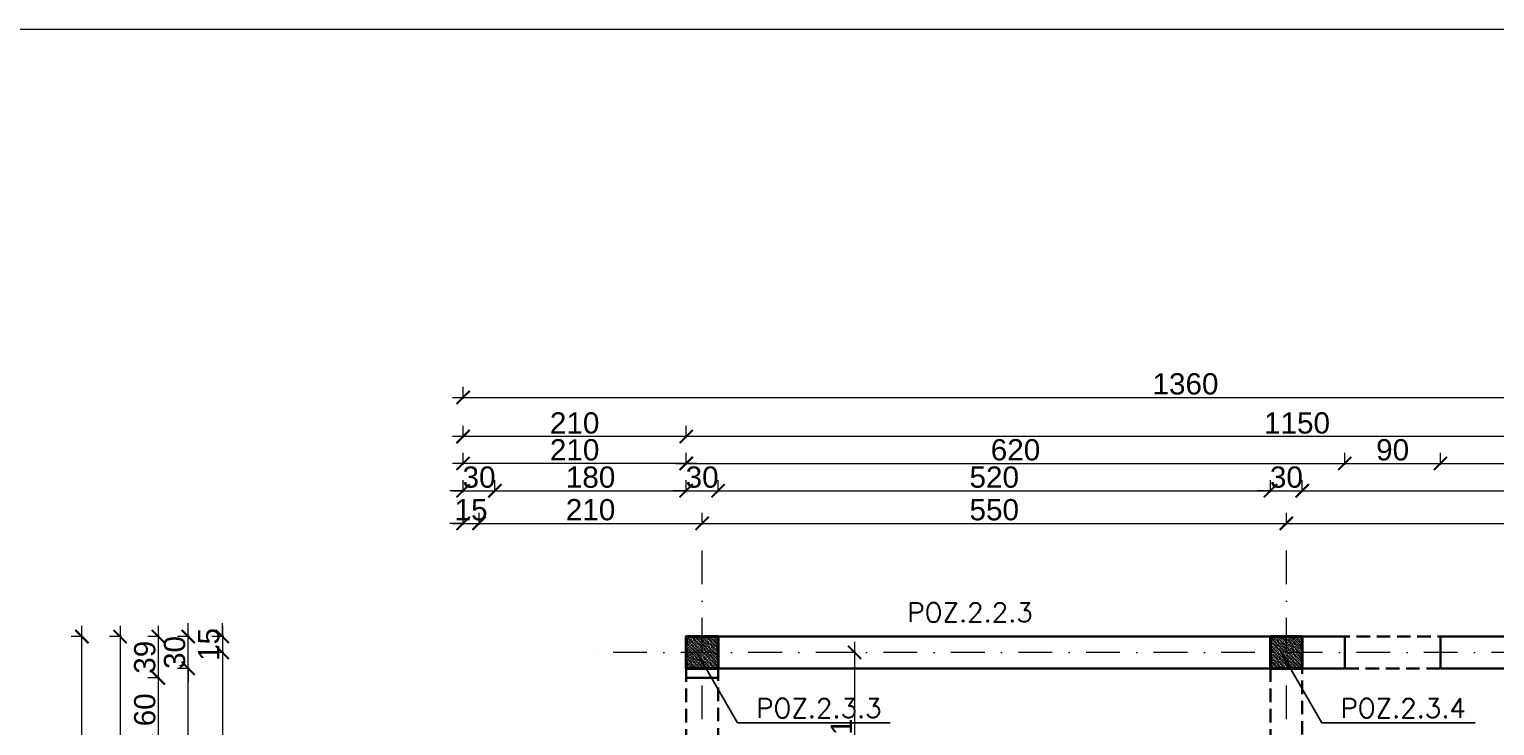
# Model space of a CAD drawing. Extents: x 4615668 to 9294084, y 5328875 to 10688993.
# Tile 49 of 67: x 4661517 to 4662897, y 5337192 to 5337847. Entities that reach past the tile are written whole.
import ezdxf

# ---------------------------------------------------------------- set-up
doc = ezdxf.new("R2010")
doc.units = 0
doc.header["$MEASUREMENT"] = 0
doc.linetypes.add('DASHDOT', pattern=[25.4, 12.7, -6.35, 0, -6.35])
doc.linetypes.add('DASHED', pattern=[19.05, 12.7, -6.35])
for name, color, linetype, lineweight in [('hatch', 253, 'Continuous', 0), ('K-BELKI', 5, 'DASHED', 30), ('K-OPISY', 252, 'Continuous', 15), ('K-OPISY @ 10', 252, 'Continuous', 15), ('K-SCIANY CIENKI', 163, 'Continuous', 30), ('K-SCIANY GRUBY', 195, 'Continuous', 40), ('K-WIDOK', 45, 'Continuous', 20), ('K-WYMIARY', 7, 'Continuous', 15), ('Osie', 175, 'DASHDOT', 9)]:
    doc.layers.add(name, color=color, linetype=linetype, lineweight=lineweight)
doc.styles.add('Arial Narrow 20', font='arial.ttf', dxfattribs={"height": 20})
doc.styles.add('Opis', font='simplex.shx')
doc.styles.add('Simplex', font='simplex.shx')
doc.dimstyles.new('1do100 ok', dxfattribs={"dimscale": 0.5, "dimtxt": 12, "dimasz": 25, "dimexe": 20, "dimexo": 0, "dimgap": 5, "dimtad": 1, "dimdec": 0, "dimzin": 9, "dimtxsty": 'Arial Narrow 20', "dimblk": 'ARCHTICK', "dimcen": 3, "dimdle": 20, "dimclrd": 256, "dimclre": 256, "dimclrt": 256, "dimadec": 0, "dimazin": 2, "dimtfac": 1, "dimtdec": 0, "dimtix": 1, "dimtmove": 2, "dimatfit": 3, "dimldrblk": 'NONE', "dimfxl": 0, "dimtvp": 1, "dimtolj": 1, "dimtzin": 0, "dimlwd": 5, "dimlwe": 5, "dimarcsym": 0})
doc.dimstyles.new('1do50', dxfattribs={"dimscale": 5, "dimtxt": 2.5, "dimasz": 2.5, "dimexe": 2.5, "dimexo": 0.5, "dimgap": 1, "dimtad": 1, "dimdec": 1, "dimrnd": 0.5, "dimzin": 12, "dimdsep": 46, "dimtxsty": 'Simplex', "dimblk": 'OBLIQUE', "dimcen": 0.5, "dimdle": 2.5, "dimclrd": 256, "dimclre": 256, "dimclrt": 256, "dimadec": 1, "dimazin": 3, "dimtfac": 1, "dimtdec": 1, "dimtix": 1, "dimtmove": 0, "dimatfit": 3, "dimfxl": 0, "dimtolj": 1, "dimtzin": 0, "dimarcsym": 0})
pattern_1 = [(315, (-15252.2947, 579.1716), (1.767766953, 1.767766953), []), (315, (-15252.2947, 577.404), (1.767766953, 1.767766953), [1.25, -0.625])]

# ---------------------------------------------------------------- blocks, each defined once
blk = doc.blocks.new('_Oblique')
at = {"color": 0, "linetype": 'ByBlock', "lineweight": -2}
blk.add_line((-0.5, -0.5), (0.5, 0.5), dxfattribs=at)
blk = doc.blocks.new('G$C61CBF25F')
at = {"layer": 'Osie', "lineweight": 0, "ltscale": 2.5}
for p, q in [((305, 0), (305, 1880)), ((855, 0), (855, 1880)), ((1525, 1780), (204.8, 1780)), ((1525, 1780), (204.8, 1780))]:
    blk.add_line(p, q, dxfattribs=at)
blk = doc.blocks.new('_ArchTick')
at = {"color": 0, "linetype": 'ByBlock', "const_width": 0.15}
blk.add_lwpolyline([(-0.5, -0.5), (0.5, 0.5)], dxfattribs=at)
blk = doc.blocks.new('*D6920')
at = {"layer": 'Defpoints', "color": 0}
for p in [(4662165.7, 5337412.9), (4662135.7, 5337275.6), (4662165.7, 5337275.6)]:
    blk.add_point(p, dxfattribs=at)
at = {"layer": 'K-WYMIARY', "lineweight": 5, "ltscale": 40}
for p, q in [((4662135.7, 5337411.6), (4662135.7, 5337422.9)), ((4662165.7, 5337411.6), (4662165.7, 5337422.9)), ((4662135.7, 5337412.9), (4662123.2, 5337412.9)), ((4662125.7, 5337412.9), (4662175.7, 5337412.9)), ((4662165.7, 5337412.9), (4662178.2, 5337412.9))]:
    blk.add_line(p, q, dxfattribs=at)
at = {"layer": 'K-WYMIARY', "linetype": 'ByBlock', "lineweight": 5, "xscale": 12.5, "yscale": 12.5, "zscale": 12.5}
blk.add_blockref('_ArchTick', (4662135.7, 5337412.9), dxfattribs=at)
at = {"layer": 'K-WYMIARY', "linetype": 'ByBlock', "lineweight": 5, "xscale": 12.5, "yscale": 12.5, "zscale": 12.5, "rotation": 180}
blk.add_blockref('_ArchTick', (4662165.7, 5337412.9), dxfattribs=at)
at = {"layer": 'K-WYMIARY', "lineweight": 0, "ltscale": 40, "insert": (4662150.7, 5337425.6), "char_height": 20, "attachment_point": 5, "style": 'Arial Narrow 20'}
blk.add_mtext('\\A1;30', dxfattribs=at)
blk = doc.blocks.new('_None')
blk = doc.blocks.new('*D6921')
at = {"layer": 'Defpoints', "color": 0}
for p in [(4662685.7, 5337412.9), (4662165.7, 5337275.6), (4662685.7, 5337275.6)]:
    blk.add_point(p, dxfattribs=at)
at = {"layer": 'K-WYMIARY', "lineweight": 5, "ltscale": 40}
for p, q in [((4662165.7, 5337411.6), (4662165.7, 5337422.9)), ((4662685.7, 5337411.6), (4662685.7, 5337422.9)), ((4662155.7, 5337412.9), (4662695.7, 5337412.9))]:
    blk.add_line(p, q, dxfattribs=at)
at = {"layer": 'K-WYMIARY', "linetype": 'ByBlock', "lineweight": 5, "xscale": 12.5, "yscale": 12.5, "zscale": 12.5, "rotation": 180}
blk.add_blockref('_ArchTick', (4662165.7, 5337412.9), dxfattribs=at)
at = {"layer": 'K-WYMIARY', "linetype": 'ByBlock', "lineweight": 5, "xscale": 12.5, "yscale": 12.5, "zscale": 12.5}
blk.add_blockref('_ArchTick', (4662685.7, 5337412.9), dxfattribs=at)
at = {"layer": 'K-WYMIARY', "lineweight": 0, "ltscale": 40, "insert": (4662425.7, 5337425.6), "char_height": 20, "attachment_point": 5, "style": 'Arial Narrow 20'}
blk.add_mtext('\\A1;520', dxfattribs=at)
blk = doc.blocks.new('*D6922')
at = {"layer": 'Defpoints', "color": 0}
for p in [(4662715.7, 5337412.9), (4662685.7, 5337275.6), (4662715.7, 5337275.6)]:
    blk.add_point(p, dxfattribs=at)
at = {"layer": 'K-WYMIARY', "lineweight": 5, "ltscale": 40}
for p, q in [((4662685.7, 5337411.6), (4662685.7, 5337422.9)), ((4662715.7, 5337411.6), (4662715.7, 5337422.9)), ((4662685.7, 5337412.9), (4662673.2, 5337412.9)), ((4662675.7, 5337412.9), (4662725.7, 5337412.9)), ((4662715.7, 5337412.9), (4662728.2, 5337412.9))]:
    blk.add_line(p, q, dxfattribs=at)
at = {"layer": 'K-WYMIARY', "linetype": 'ByBlock', "lineweight": 5, "xscale": 12.5, "yscale": 12.5, "zscale": 12.5}
blk.add_blockref('_ArchTick', (4662685.7, 5337412.9), dxfattribs=at)
at = {"layer": 'K-WYMIARY', "linetype": 'ByBlock', "lineweight": 5, "xscale": 12.5, "yscale": 12.5, "zscale": 12.5, "rotation": 180}
blk.add_blockref('_ArchTick', (4662715.7, 5337412.9), dxfattribs=at)
at = {"layer": 'K-WYMIARY', "lineweight": 0, "ltscale": 40, "insert": (4662700.7, 5337425.6), "char_height": 20, "attachment_point": 5, "style": 'Arial Narrow 20'}
blk.add_mtext('\\A1;30', dxfattribs=at)
blk = doc.blocks.new('*D6923')
at = {"layer": 'Defpoints', "color": 0}
for p in [(4663255.7, 5337412.9), (4662715.7, 5337275.6), (4663255.7, 5337275.6)]:
    blk.add_point(p, dxfattribs=at)
at = {"layer": 'K-WYMIARY', "lineweight": 5, "ltscale": 40}
for p, q in [((4662715.7, 5337411.6), (4662715.7, 5337422.9)), ((4663255.7, 5337411.6), (4663255.7, 5337422.9)), ((4662705.7, 5337412.9), (4663265.7, 5337412.9))]:
    blk.add_line(p, q, dxfattribs=at)
at = {"layer": 'K-WYMIARY', "linetype": 'ByBlock', "lineweight": 5, "xscale": 12.5, "yscale": 12.5, "zscale": 12.5, "rotation": 180}
blk.add_blockref('_ArchTick', (4662715.7, 5337412.9), dxfattribs=at)
at = {"layer": 'K-WYMIARY', "linetype": 'ByBlock', "lineweight": 5, "xscale": 12.5, "yscale": 12.5, "zscale": 12.5}
blk.add_blockref('_ArchTick', (4663255.7, 5337412.9), dxfattribs=at)
at = {"layer": 'K-WYMIARY', "lineweight": 0, "ltscale": 40, "insert": (4662985.7, 5337425.6), "char_height": 20, "attachment_point": 5, "style": 'Arial Narrow 20'}
blk.add_mtext('\\A1;540', dxfattribs=at)
blk = doc.blocks.new('*D6925')
at = {"layer": 'Defpoints', "color": 0}
for p in [(4662755.7, 5337438.6), (4662135.7, 5337275.6), (4662755.7, 5337275.6)]:
    blk.add_point(p, dxfattribs=at)
at = {"layer": 'K-WYMIARY', "lineweight": 5, "ltscale": 40}
for p, q in [((4662135.7, 5337437.3), (4662135.7, 5337448.6)), ((4662755.7, 5337437.3), (4662755.7, 5337448.6)), ((4662125.7, 5337438.6), (4662765.7, 5337438.6))]:
    blk.add_line(p, q, dxfattribs=at)
at = {"layer": 'K-WYMIARY', "linetype": 'ByBlock', "lineweight": 5, "xscale": 12.5, "yscale": 12.5, "zscale": 12.5, "rotation": 180}
blk.add_blockref('_ArchTick', (4662135.7, 5337438.6), dxfattribs=at)
at = {"layer": 'K-WYMIARY', "linetype": 'ByBlock', "lineweight": 5, "xscale": 12.5, "yscale": 12.5, "zscale": 12.5}
blk.add_blockref('_ArchTick', (4662755.7, 5337438.6), dxfattribs=at)
at = {"layer": 'K-WYMIARY', "lineweight": 0, "ltscale": 40, "insert": (4662445.7, 5337451.3), "char_height": 20, "attachment_point": 5, "style": 'Arial Narrow 20'}
blk.add_mtext('\\A1;620', dxfattribs=at)
blk = doc.blocks.new('*D6926')
at = {"layer": 'Defpoints', "color": 0}
for p in [(4662845.7, 5337438.6), (4662755.7, 5337275.6), (4662845.7, 5337275.6)]:
    blk.add_point(p, dxfattribs=at)
at = {"layer": 'K-WYMIARY', "lineweight": 5, "ltscale": 40}
for p, q in [((4662755.7, 5337437.3), (4662755.7, 5337448.6)), ((4662845.7, 5337437.3), (4662845.7, 5337448.6)), ((4662745.7, 5337438.6), (4662855.7, 5337438.6))]:
    blk.add_line(p, q, dxfattribs=at)
at = {"layer": 'K-WYMIARY', "linetype": 'ByBlock', "lineweight": 5, "xscale": 12.5, "yscale": 12.5, "zscale": 12.5, "rotation": 180}
blk.add_blockref('_ArchTick', (4662755.7, 5337438.6), dxfattribs=at)
at = {"layer": 'K-WYMIARY', "linetype": 'ByBlock', "lineweight": 5, "xscale": 12.5, "yscale": 12.5, "zscale": 12.5}
blk.add_blockref('_ArchTick', (4662845.7, 5337438.6), dxfattribs=at)
at = {"layer": 'K-WYMIARY', "lineweight": 0, "ltscale": 40, "insert": (4662800.7, 5337451.3), "char_height": 20, "attachment_point": 5, "style": 'Arial Narrow 20'}
blk.add_mtext('\\A1;90', dxfattribs=at)
blk = doc.blocks.new('*D6927')
at = {"layer": 'Defpoints', "color": 0}
for p in [(4663285.7, 5337438.6), (4662845.7, 5337275.6), (4663285.7, 5337275.6)]:
    blk.add_point(p, dxfattribs=at)
at = {"layer": 'K-WYMIARY', "lineweight": 5, "ltscale": 40}
for p, q in [((4662845.7, 5337437.3), (4662845.7, 5337448.6)), ((4663285.7, 5337437.3), (4663285.7, 5337448.6)), ((4662835.7, 5337438.6), (4663295.7, 5337438.6))]:
    blk.add_line(p, q, dxfattribs=at)
at = {"layer": 'K-WYMIARY', "linetype": 'ByBlock', "lineweight": 5, "xscale": 12.5, "yscale": 12.5, "zscale": 12.5, "rotation": 180}
blk.add_blockref('_ArchTick', (4662845.7, 5337438.6), dxfattribs=at)
at = {"layer": 'K-WYMIARY', "linetype": 'ByBlock', "lineweight": 5, "xscale": 12.5, "yscale": 12.5, "zscale": 12.5}
blk.add_blockref('_ArchTick', (4663285.7, 5337438.6), dxfattribs=at)
at = {"layer": 'K-WYMIARY', "lineweight": 0, "ltscale": 40, "insert": (4663065.7, 5337451.3), "char_height": 20, "attachment_point": 5, "style": 'Arial Narrow 20'}
blk.add_mtext('\\A1;440', dxfattribs=at)
blk = doc.blocks.new('*D6928')
at = {"layer": 'Defpoints', "color": 0}
for p in [(4661955.7, 5337412.9), (4661925.7, 5336735.6), (4661955.7, 5336705.6)]:
    blk.add_point(p, dxfattribs=at)
at = {"layer": 'K-WYMIARY', "lineweight": 5, "ltscale": 40}
for p, q in [((4661925.7, 5337411.6), (4661925.7, 5337422.9)), ((4661955.7, 5337411.6), (4661955.7, 5337422.9)), ((4661925.7, 5337412.9), (4661913.2, 5337412.9)), ((4661915.7, 5337412.9), (4661965.7, 5337412.9)), ((4661955.7, 5337412.9), (4661968.2, 5337412.9))]:
    blk.add_line(p, q, dxfattribs=at)
at = {"layer": 'K-WYMIARY', "linetype": 'ByBlock', "lineweight": 5, "xscale": 12.5, "yscale": 12.5, "zscale": 12.5}
blk.add_blockref('_ArchTick', (4661925.7, 5337412.9), dxfattribs=at)
at = {"layer": 'K-WYMIARY', "linetype": 'ByBlock', "lineweight": 5, "xscale": 12.5, "yscale": 12.5, "zscale": 12.5, "rotation": 180}
blk.add_blockref('_ArchTick', (4661955.7, 5337412.9), dxfattribs=at)
at = {"layer": 'K-WYMIARY', "lineweight": 0, "ltscale": 40, "insert": (4661940.7, 5337425.6), "char_height": 20, "attachment_point": 5, "style": 'Arial Narrow 20'}
blk.add_mtext('\\A1;30', dxfattribs=at)
blk = doc.blocks.new('*D6929')
at = {"layer": 'Defpoints', "color": 0}
for p in [(4662135.7, 5337412.9), (4662135.7, 5337275.6), (4661955.7, 5336705.6)]:
    blk.add_point(p, dxfattribs=at)
at = {"layer": 'K-WYMIARY', "lineweight": 5, "ltscale": 40}
for p, q in [((4661955.7, 5337411.6), (4661955.7, 5337422.9)), ((4662135.7, 5337411.6), (4662135.7, 5337422.9)), ((4661945.7, 5337412.9), (4662145.7, 5337412.9))]:
    blk.add_line(p, q, dxfattribs=at)
at = {"layer": 'K-WYMIARY', "linetype": 'ByBlock', "lineweight": 5, "xscale": 12.5, "yscale": 12.5, "zscale": 12.5, "rotation": 180}
blk.add_blockref('_ArchTick', (4661955.7, 5337412.9), dxfattribs=at)
at = {"layer": 'K-WYMIARY', "linetype": 'ByBlock', "lineweight": 5, "xscale": 12.5, "yscale": 12.5, "zscale": 12.5}
blk.add_blockref('_ArchTick', (4662135.7, 5337412.9), dxfattribs=at)
at = {"layer": 'K-WYMIARY', "lineweight": 0, "ltscale": 40, "insert": (4662045.7, 5337425.6), "char_height": 20, "attachment_point": 5, "style": 'Arial Narrow 20'}
blk.add_mtext('\\A1;180', dxfattribs=at)
blk = doc.blocks.new('*D6930')
at = {"layer": 'Defpoints', "color": 0}
for p in [(4661925.7, 5337438.6), (4662135.7, 5337275.6), (4661925.7, 5336735.6)]:
    blk.add_point(p, dxfattribs=at)
at = {"layer": 'K-WYMIARY', "lineweight": 5, "ltscale": 40}
for p, q in [((4661925.7, 5337437.3), (4661925.7, 5337448.6)), ((4662135.7, 5337437.3), (4662135.7, 5337448.6)), ((4662145.7, 5337438.6), (4661915.7, 5337438.6))]:
    blk.add_line(p, q, dxfattribs=at)
at = {"layer": 'K-WYMIARY', "linetype": 'ByBlock', "lineweight": 5, "xscale": 12.5, "yscale": 12.5, "zscale": 12.5, "rotation": 180}
blk.add_blockref('_ArchTick', (4661925.7, 5337438.6), dxfattribs=at)
at = {"layer": 'K-WYMIARY', "linetype": 'ByBlock', "lineweight": 5, "xscale": 12.5, "yscale": 12.5, "zscale": 12.5}
blk.add_blockref('_ArchTick', (4662135.7, 5337438.6), dxfattribs=at)
at = {"layer": 'K-WYMIARY', "lineweight": 0, "ltscale": 40, "insert": (4662030.7, 5337451.3), "char_height": 20, "attachment_point": 5, "style": 'Arial Narrow 20'}
blk.add_mtext('\\A1;210', dxfattribs=at)
blk = doc.blocks.new('*D6931')
at = {"layer": 'Defpoints', "color": 0}
for p in [(4661940.7, 5337382.2), (4661925.7, 5336735.6), (4661940.7, 5336735.6)]:
    blk.add_point(p, dxfattribs=at)
at = {"layer": 'K-WYMIARY', "lineweight": 5, "ltscale": 40}
for p, q in [((4661925.7, 5337380.9), (4661925.7, 5337392.2)), ((4661940.7, 5337380.9), (4661940.7, 5337392.2)), ((4661925.7, 5337382.2), (4661913.2, 5337382.2)), ((4661915.7, 5337382.2), (4661950.7, 5337382.2)), ((4661940.7, 5337382.2), (4661953.2, 5337382.2))]:
    blk.add_line(p, q, dxfattribs=at)
at = {"layer": 'K-WYMIARY', "linetype": 'ByBlock', "lineweight": 5, "xscale": 12.5, "yscale": 12.5, "zscale": 12.5}
blk.add_blockref('_ArchTick', (4661925.7, 5337382.2), dxfattribs=at)
at = {"layer": 'K-WYMIARY', "linetype": 'ByBlock', "lineweight": 5, "xscale": 12.5, "yscale": 12.5, "zscale": 12.5, "rotation": 180}
blk.add_blockref('_ArchTick', (4661940.7, 5337382.2), dxfattribs=at)
at = {"layer": 'K-WYMIARY', "lineweight": 0, "ltscale": 40, "insert": (4661933.2, 5337394.9), "char_height": 20, "attachment_point": 5, "style": 'Arial Narrow 20'}
blk.add_mtext('\\A1;15', dxfattribs=at)
blk = doc.blocks.new('*D6932')
at = {"layer": 'Defpoints', "color": 0}
for p in [(4662150.7, 5337382.2), (4662150.7, 5337337.6), (4661940.7, 5336735.6)]:
    blk.add_point(p, dxfattribs=at)
at = {"layer": 'K-WYMIARY', "lineweight": 5, "ltscale": 40}
for p, q in [((4661940.7, 5337380.9), (4661940.7, 5337392.2)), ((4662150.7, 5337380.9), (4662150.7, 5337392.2)), ((4661930.7, 5337382.2), (4662160.7, 5337382.2))]:
    blk.add_line(p, q, dxfattribs=at)
at = {"layer": 'K-WYMIARY', "linetype": 'ByBlock', "lineweight": 5, "xscale": 12.5, "yscale": 12.5, "zscale": 12.5, "rotation": 180}
blk.add_blockref('_ArchTick', (4661940.7, 5337382.2), dxfattribs=at)
at = {"layer": 'K-WYMIARY', "linetype": 'ByBlock', "lineweight": 5, "xscale": 12.5, "yscale": 12.5, "zscale": 12.5}
blk.add_blockref('_ArchTick', (4662150.7, 5337382.2), dxfattribs=at)
at = {"layer": 'K-WYMIARY', "lineweight": 0, "ltscale": 40, "insert": (4662045.7, 5337394.9), "char_height": 20, "attachment_point": 5, "style": 'Arial Narrow 20'}
blk.add_mtext('\\A1;210', dxfattribs=at)
blk = doc.blocks.new('*D6933')
at = {"layer": 'Defpoints', "color": 0}
for p in [(4662700.7, 5337382.2), (4662150.7, 5337337.6), (4662700.7, 5337337.6)]:
    blk.add_point(p, dxfattribs=at)
at = {"layer": 'K-WYMIARY', "lineweight": 5, "ltscale": 40}
for p, q in [((4662150.7, 5337380.9), (4662150.7, 5337392.2)), ((4662700.7, 5337380.9), (4662700.7, 5337392.2)), ((4662140.7, 5337382.2), (4662710.7, 5337382.2))]:
    blk.add_line(p, q, dxfattribs=at)
at = {"layer": 'K-WYMIARY', "linetype": 'ByBlock', "lineweight": 5, "xscale": 12.5, "yscale": 12.5, "zscale": 12.5, "rotation": 180}
blk.add_blockref('_ArchTick', (4662150.7, 5337382.2), dxfattribs=at)
at = {"layer": 'K-WYMIARY', "linetype": 'ByBlock', "lineweight": 5, "xscale": 12.5, "yscale": 12.5, "zscale": 12.5}
blk.add_blockref('_ArchTick', (4662700.7, 5337382.2), dxfattribs=at)
at = {"layer": 'K-WYMIARY', "lineweight": 0, "ltscale": 40, "insert": (4662425.7, 5337394.9), "char_height": 20, "attachment_point": 5, "style": 'Arial Narrow 20'}
blk.add_mtext('\\A1;550', dxfattribs=at)
blk = doc.blocks.new('*D6934')
at = {"layer": 'Defpoints', "color": 0}
for p in [(4663270.7, 5337382.2), (4662700.7, 5337337.6), (4663270.7, 5337337.6)]:
    blk.add_point(p, dxfattribs=at)
at = {"layer": 'K-WYMIARY', "lineweight": 5, "ltscale": 40}
for p, q in [((4662700.7, 5337380.9), (4662700.7, 5337392.2)), ((4663270.7, 5337380.9), (4663270.7, 5337392.2)), ((4662690.7, 5337382.2), (4663280.7, 5337382.2))]:
    blk.add_line(p, q, dxfattribs=at)
at = {"layer": 'K-WYMIARY', "linetype": 'ByBlock', "lineweight": 5, "xscale": 12.5, "yscale": 12.5, "zscale": 12.5, "rotation": 180}
blk.add_blockref('_ArchTick', (4662700.7, 5337382.2), dxfattribs=at)
at = {"layer": 'K-WYMIARY', "linetype": 'ByBlock', "lineweight": 5, "xscale": 12.5, "yscale": 12.5, "zscale": 12.5}
blk.add_blockref('_ArchTick', (4663270.7, 5337382.2), dxfattribs=at)
at = {"layer": 'K-WYMIARY', "lineweight": 0, "ltscale": 40, "insert": (4662985.7, 5337394.9), "char_height": 20, "attachment_point": 5, "style": 'Arial Narrow 20'}
blk.add_mtext('\\A1;570', dxfattribs=at)
blk = doc.blocks.new('*D6936')
at = {"layer": 'Defpoints', "color": 0}
for p in [(4662135.7, 5337463.9), (4662135.7, 5337275.6), (4663285.7, 5337275.6)]:
    blk.add_point(p, dxfattribs=at)
at = {"layer": 'K-WYMIARY', "lineweight": 5, "ltscale": 40}
for p, q in [((4662135.7, 5337462.6), (4662135.7, 5337473.9)), ((4663285.7, 5337462.6), (4663285.7, 5337473.9)), ((4663295.7, 5337463.9), (4662125.7, 5337463.9))]:
    blk.add_line(p, q, dxfattribs=at)
at = {"layer": 'K-WYMIARY', "linetype": 'ByBlock', "lineweight": 5, "xscale": 12.5, "yscale": 12.5, "zscale": 12.5, "rotation": 180}
blk.add_blockref('_ArchTick', (4662135.7, 5337463.9), dxfattribs=at)
at = {"layer": 'K-WYMIARY', "linetype": 'ByBlock', "lineweight": 5, "xscale": 12.5, "yscale": 12.5, "zscale": 12.5}
blk.add_blockref('_ArchTick', (4663285.7, 5337463.9), dxfattribs=at)
at = {"layer": 'K-WYMIARY', "lineweight": 0, "ltscale": 40, "insert": (4662710.7, 5337476.6), "char_height": 20, "attachment_point": 5, "style": 'Arial Narrow 20'}
blk.add_mtext('\\A1;1150', dxfattribs=at)
blk = doc.blocks.new('*D6937')
at = {"layer": 'Defpoints', "color": 0}
for p in [(4661925.7, 5337463.9), (4662135.7, 5337275.6), (4661925.7, 5336735.6)]:
    blk.add_point(p, dxfattribs=at)
at = {"layer": 'K-WYMIARY', "lineweight": 5, "ltscale": 40}
for p, q in [((4661925.7, 5337462.6), (4661925.7, 5337473.9)), ((4662135.7, 5337462.6), (4662135.7, 5337473.9)), ((4662145.7, 5337463.9), (4661915.7, 5337463.9))]:
    blk.add_line(p, q, dxfattribs=at)
at = {"layer": 'K-WYMIARY', "linetype": 'ByBlock', "lineweight": 5, "xscale": 12.5, "yscale": 12.5, "zscale": 12.5, "rotation": 180}
blk.add_blockref('_ArchTick', (4661925.7, 5337463.9), dxfattribs=at)
at = {"layer": 'K-WYMIARY', "linetype": 'ByBlock', "lineweight": 5, "xscale": 12.5, "yscale": 12.5, "zscale": 12.5}
blk.add_blockref('_ArchTick', (4662135.7, 5337463.9), dxfattribs=at)
at = {"layer": 'K-WYMIARY', "lineweight": 0, "ltscale": 40, "insert": (4662030.7, 5337476.6), "char_height": 20, "attachment_point": 5, "style": 'Arial Narrow 20'}
blk.add_mtext('\\A1;210', dxfattribs=at)
blk = doc.blocks.new('*D6938')
at = {"layer": 'Defpoints', "color": 0}
for p in [(4663285.7, 5337500.7), (4663285.7, 5337275.6), (4661925.7, 5336735.6)]:
    blk.add_point(p, dxfattribs=at)
at = {"layer": 'K-WYMIARY', "lineweight": 5, "ltscale": 40}
for p, q in [((4661915.7, 5337500.7), (4663295.7, 5337500.7)), ((4661925.7, 5337499.4), (4661925.7, 5337510.7)), ((4663285.7, 5337499.4), (4663285.7, 5337510.7))]:
    blk.add_line(p, q, dxfattribs=at)
at = {"layer": 'K-WYMIARY', "linetype": 'ByBlock', "lineweight": 5, "xscale": 12.5, "yscale": 12.5, "zscale": 12.5, "rotation": 180}
blk.add_blockref('_ArchTick', (4661925.7, 5337500.7), dxfattribs=at)
at = {"layer": 'K-WYMIARY', "linetype": 'ByBlock', "lineweight": 5, "xscale": 12.5, "yscale": 12.5, "zscale": 12.5}
blk.add_blockref('_ArchTick', (4663285.7, 5337500.7), dxfattribs=at)
at = {"layer": 'K-WYMIARY', "lineweight": 0, "ltscale": 40, "insert": (4662605.7, 5337513.4), "char_height": 20, "attachment_point": 5, "style": 'Arial Narrow 20'}
blk.add_mtext('\\A1;1360', dxfattribs=at)
blk = doc.blocks.new('*D6994')
at = {"layer": 'Defpoints', "color": 0}
for p in [(4662135.7, 5337275.6), (4661699.1, 5337260.6), (4662135.7, 5337260.6)]:
    blk.add_point(p, dxfattribs=at)
at = {"layer": 'K-WYMIARY', "lineweight": 5, "ltscale": 40}
for p, q in [((4661699.1, 5337275.6), (4661699.1, 5337288.1)), ((4661699.1, 5337285.6), (4661699.1, 5337250.6)), ((4661700.4, 5337275.6), (4661689.1, 5337275.6)), ((4661700.4, 5337260.6), (4661689.1, 5337260.6)), ((4661699.1, 5337260.6), (4661699.1, 5337248.1))]:
    blk.add_line(p, q, dxfattribs=at)
at = {"layer": 'K-WYMIARY', "linetype": 'ByBlock', "lineweight": 5, "xscale": 12.5, "yscale": 12.5, "zscale": 12.5}
for p, rotation in [((4661699.1, 5337275.6), 270), ((4661699.1, 5337260.6), 90)]:
    blk.add_blockref('_ArchTick', p, dxfattribs=dict(at, rotation=rotation))
at = {"layer": 'K-WYMIARY', "lineweight": 0, "ltscale": 40, "insert": (4661686.4, 5337268.1), "char_height": 20, "attachment_point": 5, "rotation": 90, "style": 'Arial Narrow 20'}
blk.add_mtext('\\A1;15', dxfattribs=at)
blk = doc.blocks.new('*D6995')
at = {"layer": 'Defpoints', "color": 0}
for p in [(4662135.7, 5337260.6), (4661699.1, 5336720.6), (4661840.7, 5336720.6)]:
    blk.add_point(p, dxfattribs=at)
at = {"layer": 'K-WYMIARY', "lineweight": 5, "ltscale": 40}
for p, q in [((4661699.1, 5337270.6), (4661699.1, 5336710.6)), ((4661700.4, 5337260.6), (4661689.1, 5337260.6)), ((4661700.4, 5336720.6), (4661689.1, 5336720.6))]:
    blk.add_line(p, q, dxfattribs=at)
at = {"layer": 'K-WYMIARY', "linetype": 'ByBlock', "lineweight": 5, "xscale": 12.5, "yscale": 12.5, "zscale": 12.5}
for p, rotation in [((4661699.1, 5337260.6), 90), ((4661699.1, 5336720.6), 270)]:
    blk.add_blockref('_ArchTick', p, dxfattribs=dict(at, rotation=rotation))
at = {"layer": 'K-WYMIARY', "lineweight": 0, "ltscale": 40, "insert": (4661686.4, 5336990.6), "char_height": 20, "attachment_point": 5, "rotation": 90, "style": 'Arial Narrow 20'}
blk.add_mtext('\\A1;540', dxfattribs=at)
blk = doc.blocks.new('*D7004')
at = {"layer": 'Defpoints', "color": 0}
for p in [(4661666.9, 5337245.6), (4662165.7, 5337245.6), (4661925.7, 5336735.6)]:
    blk.add_point(p, dxfattribs=at)
at = {"layer": 'K-WYMIARY', "lineweight": 5, "ltscale": 40}
for p, q in [((4661666.9, 5336725.6), (4661666.9, 5337255.6)), ((4661668.1, 5337245.6), (4661656.9, 5337245.6)), ((4661668.1, 5336735.6), (4661656.9, 5336735.6))]:
    blk.add_line(p, q, dxfattribs=at)
at = {"layer": 'K-WYMIARY', "linetype": 'ByBlock', "lineweight": 5, "xscale": 12.5, "yscale": 12.5, "zscale": 12.5}
for p, rotation in [((4661666.9, 5337245.6), 90), ((4661666.9, 5336735.6), 270)]:
    blk.add_blockref('_ArchTick', p, dxfattribs=dict(at, rotation=rotation))
at = {"layer": 'K-WYMIARY', "lineweight": 0, "ltscale": 40, "insert": (4661654.2, 5336990.6), "char_height": 20, "attachment_point": 5, "rotation": 90, "style": 'Arial Narrow 20'}
blk.add_mtext('\\A1;510', dxfattribs=at)
blk = doc.blocks.new('*D7005')
at = {"layer": 'Defpoints', "color": 0}
for p in [(4661666.9, 5337275.6), (4662135.7, 5337275.6), (4662165.7, 5337245.6)]:
    blk.add_point(p, dxfattribs=at)
at = {"layer": 'K-WYMIARY', "lineweight": 5, "ltscale": 40}
for p, q in [((4661666.9, 5337275.6), (4661666.9, 5337288.1)), ((4661666.9, 5337235.6), (4661666.9, 5337285.6)), ((4661668.1, 5337275.6), (4661656.9, 5337275.6)), ((4661668.1, 5337245.6), (4661656.9, 5337245.6)), ((4661666.9, 5337245.6), (4661666.9, 5337233.1))]:
    blk.add_line(p, q, dxfattribs=at)
at = {"layer": 'K-WYMIARY', "linetype": 'ByBlock', "lineweight": 5, "xscale": 12.5, "yscale": 12.5, "zscale": 12.5}
for p, rotation in [((4661666.9, 5337275.6), 270), ((4661666.9, 5337245.6), 90)]:
    blk.add_blockref('_ArchTick', p, dxfattribs=dict(at, rotation=rotation))
at = {"layer": 'K-WYMIARY', "lineweight": 0, "ltscale": 40, "insert": (4661654.2, 5337260.6), "char_height": 20, "attachment_point": 5, "rotation": 90, "style": 'Arial Narrow 20'}
blk.add_mtext('\\A1;30', dxfattribs=at)
blk = doc.blocks.new('*D7006')
at = {"layer": 'Defpoints', "color": 0}
for p in [(4662135.7, 5337275.6), (4661638.8, 5337236.6), (4662135.7, 5337236.6)]:
    blk.add_point(p, dxfattribs=at)
at = {"layer": 'K-WYMIARY', "lineweight": 5, "ltscale": 40}
for p, q in [((4661638.8, 5337285.6), (4661638.8, 5337226.6)), ((4661640, 5337275.6), (4661628.8, 5337275.6)), ((4661640, 5337236.6), (4661628.8, 5337236.6))]:
    blk.add_line(p, q, dxfattribs=at)
at = {"layer": 'K-WYMIARY', "linetype": 'ByBlock', "lineweight": 5, "xscale": 12.5, "yscale": 12.5, "zscale": 12.5}
for p, rotation in [((4661638.8, 5337275.6), 90), ((4661638.8, 5337236.6), 270)]:
    blk.add_blockref('_ArchTick', p, dxfattribs=dict(at, rotation=rotation))
at = {"layer": 'K-WYMIARY', "lineweight": 0, "ltscale": 40, "insert": (4661626.1, 5337256.1), "char_height": 20, "attachment_point": 5, "rotation": 90, "style": 'Arial Narrow 20'}
blk.add_mtext('\\A1;39', dxfattribs=at)
blk = doc.blocks.new('*D7007')
at = {"layer": 'Defpoints', "color": 0}
for p in [(4662135.7, 5337236.6), (4661638.8, 5337176.6), (4662135.7, 5337176.6)]:
    blk.add_point(p, dxfattribs=at)
at = {"layer": 'K-WYMIARY', "lineweight": 5, "ltscale": 40}
for p, q in [((4661640, 5337236.6), (4661628.8, 5337236.6)), ((4661638.8, 5337246.6), (4661638.8, 5337166.6)), ((4661640, 5337176.6), (4661628.8, 5337176.6))]:
    blk.add_line(p, q, dxfattribs=at)
at = {"layer": 'K-WYMIARY', "linetype": 'ByBlock', "lineweight": 5, "xscale": 12.5, "yscale": 12.5, "zscale": 12.5}
for p, rotation in [((4661638.8, 5337236.6), 90), ((4661638.8, 5337176.6), 270)]:
    blk.add_blockref('_ArchTick', p, dxfattribs=dict(at, rotation=rotation))
at = {"layer": 'K-WYMIARY', "lineweight": 0, "ltscale": 40, "insert": (4661626.1, 5337206.6), "char_height": 20, "attachment_point": 5, "rotation": 90, "style": 'Arial Narrow 20'}
blk.add_mtext('\\A1;60', dxfattribs=at)
blk = doc.blocks.new('*D7021')
at = {"layer": 'Defpoints', "color": 0}
for p in [(4662135.7, 5337275.6), (4661602.8, 5336735.6), (4662135.7, 5336735.6)]:
    blk.add_point(p, dxfattribs=at)
at = {"layer": 'K-WYMIARY', "lineweight": 5, "ltscale": 40}
for p, q in [((4661602.8, 5337285.6), (4661602.8, 5336725.6)), ((4661604, 5337275.6), (4661592.8, 5337275.6)), ((4661604, 5336735.6), (4661592.8, 5336735.6))]:
    blk.add_line(p, q, dxfattribs=at)
at = {"layer": 'K-WYMIARY', "linetype": 'ByBlock', "lineweight": 5, "xscale": 12.5, "yscale": 12.5, "zscale": 12.5}
for p, rotation in [((4661602.8, 5337275.6), 90), ((4661602.8, 5336735.6), 270)]:
    blk.add_blockref('_ArchTick', p, dxfattribs=dict(at, rotation=rotation))
at = {"layer": 'K-WYMIARY', "lineweight": 0, "ltscale": 40, "insert": (4661590.1, 5337005.6), "char_height": 20, "attachment_point": 5, "rotation": 90, "style": 'Arial Narrow 20'}
blk.add_mtext('\\A1;540', dxfattribs=at)
blk = doc.blocks.new('*D7024')
at = {"layer": 'Defpoints', "color": 0}
for p in [(4661566.9, 5337275.6), (4662135.7, 5337275.6), (4662135.7, 5335565.6)]:
    blk.add_point(p, dxfattribs=at)
at = {"layer": 'K-WYMIARY', "lineweight": 5, "ltscale": 40}
for p, q in [((4661566.9, 5335555.6), (4661566.9, 5337285.6)), ((4661568.1, 5337275.6), (4661556.9, 5337275.6)), ((4661568.1, 5335565.6), (4661556.9, 5335565.6))]:
    blk.add_line(p, q, dxfattribs=at)
at = {"layer": 'K-WYMIARY', "linetype": 'ByBlock', "lineweight": 5, "xscale": 12.5, "yscale": 12.5, "zscale": 12.5}
for p, rotation in [((4661566.9, 5337275.6), 90), ((4661566.9, 5335565.6), 270)]:
    blk.add_blockref('_ArchTick', p, dxfattribs=dict(at, rotation=rotation))
at = {"layer": 'K-WYMIARY', "lineweight": 0, "ltscale": 40, "insert": (4661554.2, 5336420.6), "char_height": 20, "attachment_point": 5, "rotation": 90, "style": 'Arial Narrow 20'}
blk.add_mtext('\\A1;1710', dxfattribs=at)
blk = doc.blocks.new('*D7033')
at = {"layer": 'Defpoints', "color": 0}
for p in [(4662297.2, 5337260.6), (4662294.2, 5337089.6), (4662321.7, 5337089.6)]:
    blk.add_point(p, dxfattribs=at)
at = {"layer": 'K-WYMIARY', "lineweight": 5, "ltscale": 40}
for p, q in [((4662294.2, 5337270.6), (4662294.2, 5337079.6)), ((4662295.4, 5337260.6), (4662284.2, 5337260.6)), ((4662295.4, 5337089.6), (4662284.2, 5337089.6))]:
    blk.add_line(p, q, dxfattribs=at)
at = {"layer": 'K-WYMIARY', "linetype": 'ByBlock', "lineweight": 5, "xscale": 12.5, "yscale": 12.5, "zscale": 12.5}
for p, rotation in [((4662294.2, 5337260.6), 90), ((4662294.2, 5337089.6), 270)]:
    blk.add_blockref('_ArchTick', p, dxfattribs=dict(at, rotation=rotation))
at = {"layer": 'K-WYMIARY', "lineweight": 0, "ltscale": 40, "insert": (4662281.7, 5337175.1), "char_height": 20, "attachment_point": 5, "rotation": 90, "style": 'Arial Narrow 20'}
blk.add_mtext('\\A1;171', dxfattribs=at)

msp = doc.modelspace()

# ---------------------------------------------------------------- hatches: boundary and pattern name
at = {"layer": 'K-WIDOK', "linetype": 'Continuous', "lineweight": 0}
h = msp.add_hatch(dxfattribs=at)
h.set_pattern_fill('ANSI33', color=256, scale=10, angle=270)
h.set_pattern_definition(pattern_1)
h.paths.add_polyline_path([(4662135.7, 5337245.6), (4662165.7, 5337245.6), (4662165.7, 5337275.6), (4662135.7, 5337275.6)])
h = msp.add_hatch(dxfattribs=at)
h.set_pattern_fill('ANSI33', color=256, scale=10, angle=270)
h.set_pattern_definition(pattern_1)
h.paths.add_polyline_path([(4662685.7, 5337245.6), (4662715.7, 5337245.6), (4662715.7, 5337275.6), (4662685.7, 5337275.6)])

# ---------------------------------------------------------------- linework, layer by layer
at = {"layer": 'hatch', "color": 252}
msp.add_lwpolyline([(4660845.3, 5337847.4), (4664665.3, 5337847.4), (4664665.3, 5334997.4), (4660845.3, 5334997.4)], close=True, dxfattribs=at)
at = {"layer": 'K-BELKI'}
for points in [[(4663255.7, 5337275.6), (4662165.7, 5337275.6), (4662165.7, 5337245.6), (4663255.7, 5337245.6)], [(4662135.7, 5335595.6), (4662165.7, 5335595.6), (4662165.7, 5337245.6), (4662135.7, 5337245.6)], [(4662685.7, 5336135.6), (4662715.7, 5336135.6), (4662715.7, 5337245.6), (4662685.7, 5337245.6)]]:
    msp.add_lwpolyline(points, close=True, dxfattribs=at)
at = {"layer": 'K-SCIANY CIENKI'}
for points in [[(4662165.7, 5337245.6), (4662685.8, 5337245.6), (4662685.8, 5337275.6), (4662165.7, 5337275.6)], [(4662135.7, 5337236.6), (4662135.7, 5337245.6), (4662165.7, 5337245.6), (4662165.7, 5337236.6)]]:
    msp.add_lwpolyline(points, close=True, dxfattribs=at)
for points in [[(4662755.7, 5337275.6), (4662715.7, 5337275.6), (4662715.7, 5337245.6), (4662755.7, 5337245.6)], [(4662755.7, 5337245.6), (4662755.7, 5337275.6)], [(4662845.7, 5337245.6), (4663255.7, 5337245.6), (4663255.7, 5337275.6), (4662845.7, 5337275.6)], [(4662845.7, 5337245.6), (4662845.7, 5337275.6)]]:
    msp.add_lwpolyline(points, dxfattribs=at)
at = {"layer": 'K-SCIANY GRUBY'}
for points in [[(4662135.7, 5337245.6), (4662165.7, 5337245.6), (4662165.7, 5337275.6), (4662135.7, 5337275.6)], [(4662685.7, 5337245.6), (4662715.7, 5337245.6), (4662715.7, 5337275.6), (4662685.7, 5337275.6)]]:
    msp.add_lwpolyline(points, close=True, dxfattribs=at)

# ---------------------------------------------------------------- block references
at = {"lineweight": 0, "ltscale": 40}
msp.add_blockref('G$C61CBF25F', (4661845.7, 5335480.6), dxfattribs=at)

# ---------------------------------------------------------------- texts
at = {"layer": 'K-OPISY', "char_height": 18, "attachment_point": 7, "style": 'Simplex'}
for s, insert in [('{\\C0;POZ.2.3.3}', (4662201.6, 5337199.2)), ('{\\C0;POZ.2.3.4}', (4662751.6, 5337199.2))]:
    msp.add_mtext(s, dxfattribs=dict(at, insert=insert))
at = {"layer": 'K-OPISY @ 10', "insert": (4662343.9, 5337307.3), "char_height": 18, "width": 427.874, "attachment_point": 1, "rotation": 0, "style": 'Opis'}
msp.add_mtext('{\\C0;POZ.2.2.3}', dxfattribs=at)

# ---------------------------------------------------------------- dimensions: what is measured, and where the dimension line sits
at = {"layer": 'K-WYMIARY', "lineweight": 0, "ltscale": 40}
for base, p1, p2, picture, middle in [((4663285.7, 5337500.7), (4661925.7, 5336735.6), (4663285.7, 5337275.6), '*D6938', (4662605.7, 5337513.4)), ((4661925.7, 5337463.9), (4662135.7, 5337275.6), (4661925.7, 5336735.6), '*D6937', (4662030.7, 5337476.6)), ((4662135.7, 5337463.9), (4663285.7, 5337275.6), (4662135.7, 5337275.6), '*D6936', (4662710.7, 5337476.6)), ((4661925.7, 5337438.6), (4662135.7, 5337275.6), (4661925.7, 5336735.6), '*D6930', (4662030.7, 5337451.3)), ((4662755.7, 5337438.6), (4662135.7, 5337275.6), (4662755.7, 5337275.6), '*D6925', (4662445.7, 5337451.3)), ((4662845.7, 5337438.6), (4662755.7, 5337275.6), (4662845.7, 5337275.6), '*D6926', (4662800.7, 5337451.3)), ((4663285.7, 5337438.6), (4662845.7, 5337275.6), (4663285.7, 5337275.6), '*D6927', (4663065.7, 5337451.3)), ((4661955.7, 5337412.9), (4661925.7, 5336735.6), (4661955.7, 5336705.6), '*D6928', (4661940.7, 5337425.6)), ((4662135.7, 5337412.9), (4661955.7, 5336705.6), (4662135.7, 5337275.6), '*D6929', (4662045.7, 5337425.6)), ((4662165.7, 5337412.9), (4662135.7, 5337275.6), (4662165.7, 5337275.6), '*D6920', (4662150.7, 5337425.6)), ((4662685.7, 5337412.9), (4662165.7, 5337275.6), (4662685.7, 5337275.6), '*D6921', (4662425.7, 5337425.6)), ((4662715.7, 5337412.9), (4662685.7, 5337275.6), (4662715.7, 5337275.6), '*D6922', (4662700.7, 5337425.6)), ((4663255.7, 5337412.9), (4662715.7, 5337275.6), (4663255.7, 5337275.6), '*D6923', (4662985.7, 5337425.6)), ((4661940.7, 5337382.2), (4661925.7, 5336735.6), (4661940.7, 5336735.6), '*D6931', (4661933.2, 5337394.9)), ((4662150.7, 5337382.2), (4661940.7, 5336735.6), (4662150.7, 5337337.6), '*D6932', (4662045.7, 5337394.9)), ((4662700.7, 5337382.2), (4662150.7, 5337337.6), (4662700.7, 5337337.6), '*D6933', (4662425.7, 5337394.9)), ((4663270.7, 5337382.2), (4662700.7, 5337337.6), (4663270.7, 5337337.6), '*D6934', (4662985.7, 5337394.9))]:
    dim = msp.add_linear_dim(base=base, p1=p1, p2=p2, dimstyle='1do100 ok', override={"dimfxl": 2.5}, dxfattribs=at)
    dim.commit()
    dim.dimension.update_dxf_attribs({"geometry": picture, "text_midpoint": middle})
for base, p1, p2, picture, middle in [((4661566.9, 5337275.6), (4662135.7, 5335565.6), (4662135.7, 5337275.6), '*D7024', (4661554.2, 5336420.6)), ((4661602.8, 5336735.6), (4662135.7, 5337275.6), (4662135.7, 5336735.6), '*D7021', (4661590.1, 5337005.6)), ((4661638.8, 5337236.6), (4662135.7, 5337275.6), (4662135.7, 5337236.6), '*D7006', (4661626.1, 5337256.1)), ((4661666.9, 5337275.6), (4662165.7, 5337245.6), (4662135.7, 5337275.6), '*D7005', (4661654.2, 5337260.6)), ((4661699.1, 5337260.6), (4662135.7, 5337275.6), (4662135.7, 5337260.6), '*D6994', (4661686.4, 5337268.1)), ((4661699.1, 5336720.6), (4662135.7, 5337260.6), (4661840.7, 5336720.6), '*D6995', (4661686.4, 5336990.6)), ((4662294.2, 5337089.6), (4662297.2, 5337260.6), (4662321.7, 5337089.6), '*D7033', (4662281.7, 5337175.1)), ((4661666.9, 5337245.6), (4661925.7, 5336735.6), (4662165.7, 5337245.6), '*D7004', (4661654.2, 5336990.6)), ((4661638.8, 5337176.6), (4662135.7, 5337236.6), (4662135.7, 5337176.6), '*D7007', (4661626.1, 5337206.6))]:
    dim = msp.add_linear_dim(base=base, p1=p1, p2=p2, angle=90, dimstyle='1do100 ok', override={"dimfxl": 2.5}, dxfattribs=at)
    dim.commit()
    dim.dimension.update_dxf_attribs({"geometry": picture, "text_midpoint": middle})

# ---------------------------------------------------------------- leaders
at = {"layer": 'K-OPISY', "annotation_type": 0, "has_hookline": 1, "hookline_direction": 0}
for points, text_width in [([(4662145.7, 5337260.7), (4662184.1, 5337194.2), (4662196.6, 5337194.2)], 126), ([(4662695.7, 5337260.7), (4662734.1, 5337194.2), (4662746.6, 5337194.2)], 126.9)]:
    msp.add_leader(points, dimstyle='1do50', override={"dimgap": 1, "dimtad": 1}, dxfattribs=dict(at, text_width=text_width))

doc.saveas('drawing.dxf')
